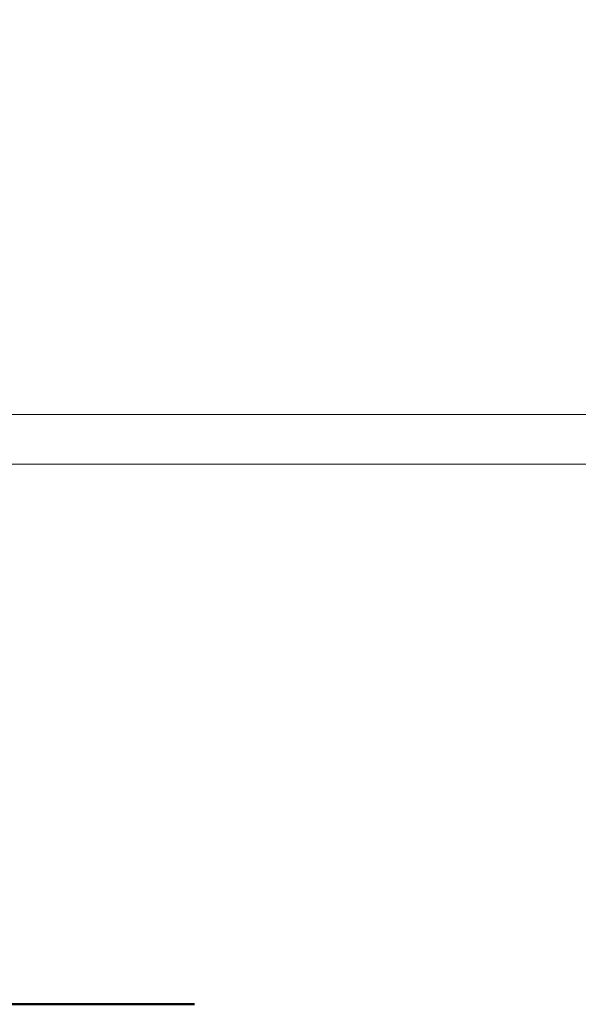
# Model space of a CAD drawing. Header units: millimetres. Extents: x -28277 to 305935, y -19284 to 4746.
# Tile 225 of 256: x 187833 to 188283, y -17757 to -16964. Entities that reach past the tile are written whole.
import ezdxf

# ---------------------------------------------------------------- set-up
doc = ezdxf.new("R2010")
doc.units = ezdxf.units.MM
doc.header["$MEASUREMENT"] = 0
doc.linetypes.add('Punto & Rayas', pattern=[1340.555525, 635, -352.777778, 0, -352.777747])
doc.layers.add('01_2D_Ambit_Pluma_Nº__242', color=7, linetype='Continuous', lineweight=50, true_color=0xfb0013)
doc.layers.add('Nuevo_12_FAÇ_Façana', color=7, linetype='Continuous')
doc.layers.add('Nuevo_Puertas Archicad', color=7, linetype='Continuous')
doc.layers.add('Nuevo_Puertas Archicad_Pluma_Nº__1', color=7, linetype='Continuous', lineweight=5)

# ---------------------------------------------------------------- blocks, each defined once
blk = doc.blocks.new('Puerta Corredera Exterior 27_4')
at = {"layer": 'Nuevo_Puertas Archicad', "linetype": 'Continuous', "lineweight": 0, "true_color": 0xffffff}
h = blk.add_hatch(dxfattribs=at)
h.set_pattern_fill('Hormigón_en_Masa_0007', style=0, pattern_type=2)
h.set_pattern_definition([(0, (0, 0), (0, 1558.8), [97.5, -802.5]), (0, (450, 779.4), (0, 1558.8), [97.5, -802.5]), (60, (0, 0), (-1350, 779.4), [97.5, -802.5]), (60, (900, 0), (-1350, 779.4), [97.5, -802.5]), (120, (97.5, 0), (1350, 779.4), [97.5, -802.5]), (120, (997.5, 0), (1350, 779.4), [97.5, -802.5]), (0, (0, 150), (0, 300), [0, -300, 0, -450]), (45, (150, 150), (-212.132, 212.132), [0, -225, 0, -375])])
h.paths.add_polyline_path([(460.2, 45), (460.2, 5), (2560.2, 5), (2560.2, 45)])
at = {"layer": 'Nuevo_Puertas Archicad_Pluma_Nº__1', "color": 7, "linetype": 'Continuous', "lineweight": 5}
for p, q in [((460.2, 45), (2560.2, 45)), ((2560.2, 5), (460.2, 5))]:
    blk.add_line(p, q, dxfattribs=at)
blk = doc.blocks.new('Muro_121_7', base_point=(190260.53, -17276.98))
at = {"layer": 'Nuevo_Puertas Archicad', "color": 253, "linetype": 'Continuous', "lineweight": 5, "true_color": 0xa4a4a6, "zscale": 1000, "rotation": 180}
blk.add_blockref('Puerta Corredera Exterior 27_4', (188871.48, -17276.98), dxfattribs=at)

msp = doc.modelspace()

# ---------------------------------------------------------------- linework, layer by layer
at = {"layer": '01_2D_Ambit_Pluma_Nº__242', "color": 1, "linetype": 'Punto & Rayas', "lineweight": 50, "true_color": 0xfb0013, "flags": 128}
msp.add_lwpolyline([(155931.626, 1816.795), (155931.626, 4745.928), (192311.213, 4745.928), (192311.213, -1396.866), (190905.792, -1396.866), (190905.792, -11392.724), (191347.947, -11392.724), (191347.947, -17756.595), (180499.362, -17756.595), (180499.362, -11834.879), (181983.739, -11834.879), (181983.739, -2249.593), (161120.47, -2249.593), (161120.47, 1816.795)], close=True, dxfattribs=at)

# ---------------------------------------------------------------- next in the draw order: block references
at = {"layer": 'Nuevo_12_FAÇ_Façana', "color": 7, "lineweight": 20}
msp.add_blockref('Muro_121_7', (190260.534, -17276.976), dxfattribs=at)

doc.saveas('drawing.dxf')
